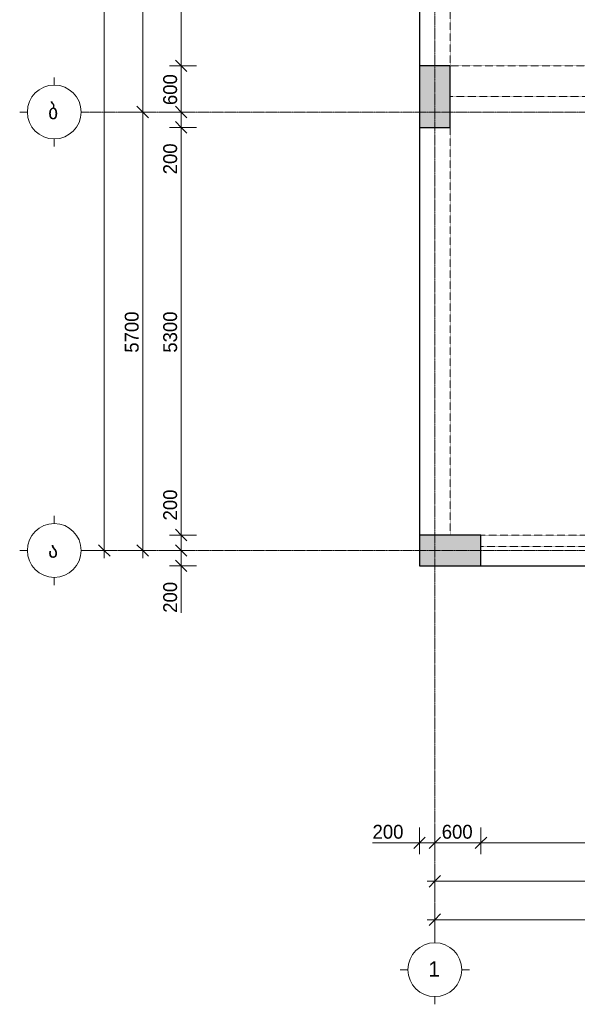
# Model space of a CAD drawing. Header units: millimetres. Extents: x -21500 to 4800, y -5900 to 33113.
# Tile 1 of 8: x -21500 to -14247, y -5900 to 6900. Entities that reach past the tile are written whole.
import ezdxf

# ---------------------------------------------------------------- set-up
doc = ezdxf.new("R2010")
doc.units = ezdxf.units.MM
doc.linetypes.add('StructuralPlan-G00$0$Grid Line', pattern=[22.225, 12.7, -3.175, 3.175, -3.175])
doc.linetypes.add('StructuralPlan-G00$0$Hidden 1_5', pattern=[2.2, 1.5, -0.7])
for name, color, linetype, lineweight in [('S - LINE', 7, 'Continuous', 20), ('StructuralPlan-G00$0$A-010-D_DIM', 7, 'Continuous', 5), ('StructuralPlan-G00$0$A-010-D_DIM-100', 7, 'Continuous', 5), ('StructuralPlan-G00$0$A-200-MH_WALL', 7, 'StructuralPlan-G00$0$Hidden 1_5', 5), ('StructuralPlan-G00$0$A-230-M_FLOOR', 7, 'Continuous', 30), ('StructuralPlan-G00$0$S-280-M_COLUMN', 7, 'Continuous', 30), ('StructuralPlan-G00$0$S-280-M_COLUMN main', 7, 'Continuous', 30), ('StructuralPlan-G00$0$S-280-M_STRUCT_FRAME 4', 7, 'StructuralPlan-G00$0$Hidden 1_5', 5), ('StructuralPlan-G00$0$Z-030-M_GRID', 7, 'Continuous', 5), ('StructuralPlan-G00$0$Z-033_T_GRIDREF', 7, 'Continuous', 5)]:
    doc.layers.add(name, color=color, linetype=linetype, lineweight=lineweight)
doc.styles.add('StructuralPlan-G00$0$Cubicon', font='Cubicon.ttf', dxfattribs={"height": 200})
doc.styles.add('StructuralPlan-G00$0$Cubicon_1', font='Cubicon.ttf', dxfattribs={"height": 200})
doc.styles.add('StructuralPlan-G00$0$Cubicon_2', font='Cubicon.ttf', dxfattribs={"height": 180})
doc.dimstyles.new('StructuralPlan-G00$0$CUB_DIM_1_8', dxfattribs={"dimscale": 304.8, "dimtxt": 181.601257, "dimasz": 0.492126, "dimexe": 0.492126, "dimexo": 0.0625, "dimgap": 0, "dimtad": 1, "dimdec": 0, "dimzin": 0, "dimdsep": 46, "dimtxsty": 'StructuralPlan-G00$0$Cubicon_2', "dimblk1": 'StructuralPlan-G00$0$_Oblique', "dimblk2": 'StructuralPlan-G00$0$_Oblique', "dimsah": 1, "dimcen": 0.09, "dimdle": 0.328084, "dimazin": 0, "dimtfac": 1, "dimtdec": 4, "dimtix": 1, "dimtmove": 0, "dimatfit": 3, "dimfxl": 0.656168, "dimfxlon": 1, "dimtvp": 1, "dimtolj": 1, "dimtzin": 0, "dimarcsym": 2})
doc.dimstyles.new('StructuralPlan-G00$0$CUB_DIM_1_8_1', dxfattribs={"dimscale": 304.8, "dimtxt": 181.601257, "dimasz": 0.492126, "dimexe": 0.492126, "dimexo": 0.0625, "dimgap": 0, "dimtad": 1, "dimdec": 0, "dimzin": 0, "dimdsep": 46, "dimtxsty": 'StructuralPlan-G00$0$Cubicon_2', "dimblk1": 'StructuralPlan-G00$0$_Oblique', "dimblk2": 'StructuralPlan-G00$0$_Oblique', "dimsah": 1, "dimcen": 0.09, "dimdle": 0.328084, "dimazin": 0, "dimtfac": 1, "dimtdec": 4, "dimtix": 1, "dimtmove": 1, "dimatfit": 3, "dimfxl": 0.656168, "dimfxlon": 1, "dimtvp": 1, "dimtolj": 1, "dimtzin": 0, "dimarcsym": 2})

# ---------------------------------------------------------------- blocks, each defined once
blk = doc.blocks.new('StructuralPlan-G00$0$Grid - 00_CUB_ღერძის თავი-752507-G00')
at = {"layer": 'StructuralPlan-G00$0$Z-033_T_GRIDREF'}
for p, q in [((0, 3.5), (0, 4.5)), ((-3.5, 0), (-4.5, 0)), ((3.5, 0), (4.5, 0)), ((0, -3.5), (0, -4.5))]:
    blk.add_line(p, q, dxfattribs=at)
blk.add_circle((0, 0), 3.5, dxfattribs=at)
blk = doc.blocks.new('StructuralPlan-G00$0$DIMBLOCK1-G00')
at = {"layer": 'StructuralPlan-G00$0$A-010-D_DIM-100', "transparency": 16777216}
for p, q in [((-16100, -4800), (-16100, -4600)), ((-600, -4800), (-600, -4600)), ((-16100, -4800), (-16025, -4725)), ((-600, -4800), (-525, -4725)), ((-16200, -4800), (-500, -4800)), ((-16100, -4800), (-16175, -4875)), ((-16100, -4800), (-16100, -4950)), ((-600, -4800), (-675, -4875)), ((-600, -4800), (-600, -4950))]:
    blk.add_line(p, q, dxfattribs=at)
at = {"layer": 'StructuralPlan-G00$0$A-010-D_DIM-100', "color": 0, "transparency": 16777216, "insert": (-8699, -4567), "char_height": 180, "width": 838.16, "attachment_point": 1, "line_spacing_factor": 0.931288, "style": 'StructuralPlan-G00$0$Cubicon_2'}
blk.add_mtext('15500', dxfattribs=at)
blk = doc.blocks.new('StructuralPlan-G00$0$_Oblique')
at = {"color": 0, "linetype": 'ByBlock', "lineweight": -2}
blk.add_line((-0.5, -0.5), (0.5, 0.5), dxfattribs=at)
blk = doc.blocks.new('StructuralPlan-G00$0$DIMBLOCK2-G00')
at = {"layer": 'StructuralPlan-G00$0$A-010-D_DIM-100', "transparency": 16777216}
for p, q in [((-16100, -4300), (-16100, -4100)), ((-10050, -4300), (-10050, -4100)), ((-16200, -4300), (-10050, -4300)), ((-16100, -4300), (-16175, -4375)), ((-16100, -4300), (-16025, -4225)), ((-16100, -4300), (-16100, -4450)), ((-10050, -4300), (-10125, -4375)), ((-10050, -4300), (-9975, -4225)), ((-10050, -4300), (-10050, -4450))]:
    blk.add_line(p, q, dxfattribs=at)
at = {"layer": 'StructuralPlan-G00$0$A-010-D_DIM-100', "color": 0, "transparency": 16777216, "insert": (-13354, -4067), "char_height": 180, "width": 670.53, "attachment_point": 1, "line_spacing_factor": 0.931288, "style": 'StructuralPlan-G00$0$Cubicon_2'}
blk.add_mtext('6050', dxfattribs=at)
blk = doc.blocks.new('StructuralPlan-G00$0$DIMBLOCK5-G00')
at = {"layer": 'StructuralPlan-G00$0$A-010-D_DIM-100', "transparency": 16777216}
for p, q in [((-16300, -3800), (-16300, -3600)), ((-16100, -3800), (-16100, -3600)), ((-16910, -3800), (-16390, -3800)), ((-16400, -3800), (-16100, -3800)), ((-16390, -3800), (-16200, -3800)), ((-16300, -3800), (-16375, -3875)), ((-16300, -3800), (-16225, -3725)), ((-16300, -3800), (-16300, -3950)), ((-16100, -3800), (-16175, -3875)), ((-16100, -3800), (-16025, -3725)), ((-16100, -3800), (-16100, -3950))]:
    blk.add_line(p, q, dxfattribs=at)
at = {"layer": 'StructuralPlan-G00$0$A-010-D_DIM-100', "color": 0, "transparency": 16777216, "insert": (-16910, -3567), "char_height": 180, "width": 502.9, "attachment_point": 1, "line_spacing_factor": 0.931288, "style": 'StructuralPlan-G00$0$Cubicon_2'}
blk.add_mtext('200', dxfattribs=at)
blk = doc.blocks.new('StructuralPlan-G00$0$DIMBLOCK6-G00')
at = {"layer": 'StructuralPlan-G00$0$A-010-D_DIM-100', "transparency": 16777216}
for p, q in [((-16100, -3800), (-16100, -3600)), ((-15500, -3800), (-15500, -3600)), ((-16100, -3800), (-16175, -3875)), ((-16100, -3800), (-16025, -3725)), ((-16100, -3800), (-15500, -3800)), ((-16100, -3800), (-16100, -3950)), ((-15500, -3800), (-15575, -3875)), ((-15500, -3800), (-15425, -3725)), ((-15500, -3800), (-15500, -3950))]:
    blk.add_line(p, q, dxfattribs=at)
at = {"layer": 'StructuralPlan-G00$0$A-010-D_DIM-100', "color": 0, "transparency": 16777216, "insert": (-16010, -3567), "char_height": 180, "width": 502.9, "attachment_point": 1, "line_spacing_factor": 0.931288, "style": 'StructuralPlan-G00$0$Cubicon_2'}
blk.add_mtext('600', dxfattribs=at)
blk = doc.blocks.new('StructuralPlan-G00$0$DIMBLOCK7-G00')
at = {"layer": 'StructuralPlan-G00$0$A-010-D_DIM-100', "transparency": 16777216}
for p, q in [((-15500, -3800), (-15500, -3600)), ((-10650, -3800), (-10650, -3600)), ((-15500, -3800), (-15575, -3875)), ((-15500, -3800), (-15425, -3725)), ((-15500, -3800), (-10650, -3800)), ((-15500, -3800), (-15500, -3950)), ((-10650, -3800), (-10725, -3875)), ((-10650, -3800), (-10575, -3725)), ((-10650, -3800), (-10650, -3950))]:
    blk.add_line(p, q, dxfattribs=at)
at = {"layer": 'StructuralPlan-G00$0$A-010-D_DIM-100', "color": 0, "transparency": 16777216, "insert": (-13354, -3567), "char_height": 180, "width": 670.53, "attachment_point": 1, "line_spacing_factor": 0.931288, "style": 'StructuralPlan-G00$0$Cubicon_2'}
blk.add_mtext('4850', dxfattribs=at)
blk = doc.blocks.new('StructuralPlan-G00$0$DIMBLOCK31-G00')
at = {"layer": 'StructuralPlan-G00$0$A-010-D_DIM-100', "transparency": 16777216}
for p, q in [((-20400, 17400), (-20475, 17475)), ((-20400, -100), (-20400, 17500)), ((-20400, 17400), (-20600, 17400)), ((-20400, 17400), (-20325, 17325)), ((-20400, 17400), (-20250, 17400)), ((-20400, 0), (-20475, 75)), ((-20400, 0), (-20600, 0)), ((-20400, 0), (-20325, -75)), ((-20400, 0), (-20250, 0))]:
    blk.add_line(p, q, dxfattribs=at)
at = {"layer": 'StructuralPlan-G00$0$A-010-D_DIM-100', "color": 0, "transparency": 16777216, "insert": (-20633, 8351), "char_height": 180, "width": 838.16, "attachment_point": 1, "rotation": 90, "line_spacing_factor": 0.931288, "style": 'StructuralPlan-G00$0$Cubicon_2'}
blk.add_mtext('17400', dxfattribs=at)
blk = doc.blocks.new('StructuralPlan-G00$0$DIMBLOCK32-G00')
at = {"layer": 'StructuralPlan-G00$0$A-010-D_DIM-100', "transparency": 16777216}
for p, q in [((-19900, 5700), (-19975, 5775)), ((-19900, 5700), (-20100, 5700)), ((-19900, -100), (-19900, 5700)), ((-19900, 5700), (-19825, 5625)), ((-19900, 5700), (-19750, 5700)), ((-19900, 0), (-19975, 75)), ((-19900, 0), (-20100, 0)), ((-19900, 0), (-19825, -75)), ((-19900, 0), (-19750, 0))]:
    blk.add_line(p, q, dxfattribs=at)
at = {"layer": 'StructuralPlan-G00$0$A-010-D_DIM-100', "color": 0, "transparency": 16777216, "insert": (-20133, 2571), "char_height": 180, "width": 670.53, "attachment_point": 1, "rotation": 90, "line_spacing_factor": 0.931288, "style": 'StructuralPlan-G00$0$Cubicon_2'}
blk.add_mtext('5700', dxfattribs=at)
blk = doc.blocks.new('StructuralPlan-G00$0$DIMBLOCK33-G00')
at = {"layer": 'StructuralPlan-G00$0$A-010-D_DIM-100', "transparency": 16777216}
for p, q in [((-19900, 11700), (-20100, 11700)), ((-19900, 11700), (-19975, 11775)), ((-19900, 5700), (-19900, 11700)), ((-19900, 11700), (-19825, 11625)), ((-19900, 11700), (-19750, 11700)), ((-19900, 5700), (-19975, 5775)), ((-19900, 5700), (-20100, 5700)), ((-19900, 5700), (-19825, 5625)), ((-19900, 5700), (-19750, 5700))]:
    blk.add_line(p, q, dxfattribs=at)
at = {"layer": 'StructuralPlan-G00$0$A-010-D_DIM-100', "color": 0, "transparency": 16777216, "insert": (-20133, 8421), "char_height": 180, "width": 670.53, "attachment_point": 1, "rotation": 90, "line_spacing_factor": 0.931288, "style": 'StructuralPlan-G00$0$Cubicon_2'}
blk.add_mtext('6000', dxfattribs=at)
blk = doc.blocks.new('StructuralPlan-G00$0$DIMBLOCK35-G00')
at = {"layer": 'StructuralPlan-G00$0$A-010-D_DIM-100', "transparency": 16777216}
for p, q in [((-19400, 0), (-19475, 75)), ((-19400, 0), (-19600, 0)), ((-19400, -200), (-19475, -125)), ((-19400, -300), (-19400, 0)), ((-19400, 0), (-19325, -75)), ((-19400, 0), (-19250, 0)), ((-19400, -290), (-19400, -100)), ((-19400, -200), (-19550, -200)), ((-19400, -200), (-19325, -275)), ((-19400, -200), (-19200, -200)), ((-19400, -810), (-19400, -290))]:
    blk.add_line(p, q, dxfattribs=at)
at = {"layer": 'StructuralPlan-G00$0$A-010-D_DIM-100', "color": 0, "transparency": 16777216, "insert": (-19633, -810), "char_height": 180, "width": 502.9, "attachment_point": 1, "rotation": 90, "line_spacing_factor": 0.931288, "style": 'StructuralPlan-G00$0$Cubicon_2'}
blk.add_mtext('200', dxfattribs=at)
blk = doc.blocks.new('StructuralPlan-G00$0$DIMBLOCK36-G00')
at = {"layer": 'StructuralPlan-G00$0$A-010-D_DIM-100', "transparency": 16777216}
for p, q in [((-19400, 810), (-19400, 290)), ((-19400, 200), (-19475, 275)), ((-19400, 290), (-19400, 100)), ((-19400, 200), (-19550, 200)), ((-19400, 0), (-19400, 200)), ((-19400, 200), (-19325, 125)), ((-19400, 200), (-19200, 200)), ((-19400, 0), (-19475, 75)), ((-19400, 0), (-19600, 0)), ((-19400, 0), (-19325, -75)), ((-19400, 0), (-19250, 0))]:
    blk.add_line(p, q, dxfattribs=at)
at = {"layer": 'StructuralPlan-G00$0$A-010-D_DIM-100', "color": 0, "transparency": 16777216, "insert": (-19633, 390), "char_height": 180, "width": 502.9, "attachment_point": 1, "rotation": 90, "line_spacing_factor": 0.931288, "style": 'StructuralPlan-G00$0$Cubicon_2'}
blk.add_mtext('200', dxfattribs=at)
blk = doc.blocks.new('StructuralPlan-G00$0$DIMBLOCK37-G00')
at = {"layer": 'StructuralPlan-G00$0$A-010-D_DIM-100', "transparency": 16777216}
for p, q in [((-19400, 5500), (-19475, 5575)), ((-19400, 5500), (-19550, 5500)), ((-19400, 200), (-19400, 5500)), ((-19400, 5500), (-19325, 5425)), ((-19400, 5500), (-19200, 5500)), ((-19400, 200), (-19475, 275)), ((-19400, 200), (-19550, 200)), ((-19400, 200), (-19325, 125)), ((-19400, 200), (-19200, 200))]:
    blk.add_line(p, q, dxfattribs=at)
at = {"layer": 'StructuralPlan-G00$0$A-010-D_DIM-100', "color": 0, "transparency": 16777216, "insert": (-19633, 2571), "char_height": 180, "width": 670.53, "attachment_point": 1, "rotation": 90, "line_spacing_factor": 0.931288, "style": 'StructuralPlan-G00$0$Cubicon_2'}
blk.add_mtext('5300', dxfattribs=at)
blk = doc.blocks.new('StructuralPlan-G00$0$DIMBLOCK38-G00')
at = {"layer": 'StructuralPlan-G00$0$A-010-D_DIM-100', "transparency": 16777216}
for p, q in [((-19400, 5700), (-19475, 5775)), ((-19400, 5700), (-19600, 5700)), ((-19400, 5500), (-19400, 5700)), ((-19400, 5700), (-19325, 5625)), ((-19400, 5700), (-19250, 5700)), ((-19400, 5500), (-19475, 5575)), ((-19400, 5410), (-19400, 5600)), ((-19400, 5500), (-19550, 5500)), ((-19400, 5500), (-19325, 5425)), ((-19400, 5500), (-19200, 5500)), ((-19400, 4890), (-19400, 5410))]:
    blk.add_line(p, q, dxfattribs=at)
at = {"layer": 'StructuralPlan-G00$0$A-010-D_DIM-100', "color": 0, "transparency": 16777216, "insert": (-19633, 4890), "char_height": 180, "width": 502.9, "attachment_point": 1, "rotation": 90, "line_spacing_factor": 0.931288, "style": 'StructuralPlan-G00$0$Cubicon_2'}
blk.add_mtext('200', dxfattribs=at)
blk = doc.blocks.new('StructuralPlan-G00$0$DIMBLOCK39-G00')
at = {"layer": 'StructuralPlan-G00$0$A-010-D_DIM-100', "transparency": 16777216}
for p, q in [((-19400, 6300), (-19550, 6300)), ((-19400, 6300), (-19475, 6375)), ((-19400, 5700), (-19400, 6300)), ((-19400, 6300), (-19325, 6225)), ((-19400, 6300), (-19200, 6300)), ((-19400, 5700), (-19475, 5775)), ((-19400, 5700), (-19600, 5700)), ((-19400, 5700), (-19325, 5625)), ((-19400, 5700), (-19250, 5700))]:
    blk.add_line(p, q, dxfattribs=at)
at = {"layer": 'StructuralPlan-G00$0$A-010-D_DIM-100', "color": 0, "transparency": 16777216, "insert": (-19633, 5790), "char_height": 180, "width": 502.9, "attachment_point": 1, "rotation": 90, "line_spacing_factor": 0.931288, "style": 'StructuralPlan-G00$0$Cubicon_2'}
blk.add_mtext('600', dxfattribs=at)
blk = doc.blocks.new('StructuralPlan-G00$0$DIMBLOCK40-G00')
at = {"layer": 'StructuralPlan-G00$0$A-010-D_DIM-100', "transparency": 16777216}
for p, q in [((-19400, 11100), (-19475, 11175)), ((-19400, 11100), (-19550, 11100)), ((-19400, 6300), (-19400, 11100)), ((-19400, 11100), (-19325, 11025)), ((-19400, 11100), (-19200, 11100)), ((-19400, 6300), (-19550, 6300)), ((-19400, 6300), (-19475, 6375)), ((-19400, 6300), (-19325, 6225)), ((-19400, 6300), (-19200, 6300))]:
    blk.add_line(p, q, dxfattribs=at)
at = {"layer": 'StructuralPlan-G00$0$A-010-D_DIM-100', "color": 0, "transparency": 16777216, "insert": (-19633, 8421), "char_height": 180, "width": 670.53, "attachment_point": 1, "rotation": 90, "line_spacing_factor": 0.931288, "style": 'StructuralPlan-G00$0$Cubicon_2'}
blk.add_mtext('4800', dxfattribs=at)
blk = doc.blocks.new('StructuralPlan-G00')
at = {"layer": 'StructuralPlan-G00$0$S-280-M_COLUMN main', "true_color": 0xa4a4a4}
for points in [[(-15900, 5500), (-15900, 6300), (-16300, 6300), (-16300, 5500)], [(-15500, -200), (-15500, 200), (-16300, 200), (-16300, -200), (-15582.5, -200)]]:
    blk.add_hatch(color=253, dxfattribs=at).paths.add_polyline_path(points)
at = {"layer": 'StructuralPlan-G00$0$A-200-MH_WALL'}
blk.add_line((-15500, 50), (-10650, 50), dxfattribs=at)
at = {"layer": 'StructuralPlan-G00$0$A-230-M_FLOOR'}
for p, q in [((-16300, 11100), (-16300, 6300)), ((-16300, 5500), (-16300, 200)), ((-15500, -200), (-10650, -200))]:
    blk.add_line(p, q, dxfattribs=at)
at = {"layer": 'StructuralPlan-G00$0$S-280-M_COLUMN'}
for p, q in [((-16300, 6300), (-16300, 5500)), ((-15900, 6300), (-16300, 6300)), ((-15900, 5500), (-15900, 6300)), ((-16300, 5500), (-15900, 5500)), ((-15500, 200), (-16300, 200)), ((-16300, 200), (-16300, -200)), ((-15500, -200), (-15500, 200)), ((-16300, -200), (-15500, -200))]:
    blk.add_line(p, q, dxfattribs=at)
at = {"layer": 'StructuralPlan-G00$0$S-280-M_STRUCT_FRAME 4'}
for p, q in [((-15900, 11100), (-15900, 6300)), ((-15900, 6300), (-10250, 6300)), ((-10250, 5900), (-15900, 5900)), ((-15900, 5500), (-15900, 200)), ((-10650, 200), (-15500, 200))]:
    blk.add_line(p, q, dxfattribs=at)
at = {"layer": 'StructuralPlan-G00$0$Z-030-M_GRID', "linetype": 'StructuralPlan-G00$0$Grid Line'}
for p, q in [((-16100, 22400), (-16100, -5000)), ((3900, 5700), (-20600, 5700)), ((3900, 0), (-20600, 0))]:
    blk.add_line(p, q, dxfattribs=at)
at = {"layer": 'StructuralPlan-G00$0$Z-033_T_GRIDREF', "xscale": 99.99999999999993, "yscale": 99.99999999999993, "zscale": 99.99999999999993}
for p, rotation in [((-21050, 5700), 89.99999999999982), ((-21050, 0), 89.99999999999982), ((-16100, -5450), 180)]:
    blk.add_blockref('StructuralPlan-G00$0$Grid - 00_CUB_ღერძის თავი-752507-G00', p, dxfattribs=dict(at, rotation=rotation))
at = {"layer": 'StructuralPlan-G00$0$Z-033_T_GRIDREF', "char_height": 200, "width": 192.405, "attachment_point": 1}
for s, insert, style in [('\\fCubicon|b0|i0|c254|p2|;ბ', (-21129.9, 5807.1), 'StructuralPlan-G00$0$Cubicon'), ('\\fCubicon|b0|i0|c254|p2|;ა', (-21129.9, 107.1), 'StructuralPlan-G00$0$Cubicon'), ('\\fCubicon|b0|i0|c204|p2|;1', (-16182.4, -5340.2), 'StructuralPlan-G00$0$Cubicon_1')]:
    blk.add_mtext(s, dxfattribs=dict(at, insert=insert, style=style))
at = {"layer": 'StructuralPlan-G00$0$A-010-D_DIM'}
for base, p1, p2, override, picture, middle in [((-20400, 17400), (-20600, 0), (-20600, 17400), {"dimpost": '<>', "dimfxl": 17399.999996}, 'StructuralPlan-G00$0$DIMBLOCK31-G00', (-20491.8, 8700)), ((-19900, 11700), (-20100, 5700), (-20100, 11700), {"dimpost": '<>', "dimfxl": 6000}, 'StructuralPlan-G00$0$DIMBLOCK33-G00', (-19991.8, 8700)), ((-19400, 11100), (-19200, 6300), (-19200, 11100), {"dimpost": '<>', "dimfxl": 4799.999917}, 'StructuralPlan-G00$0$DIMBLOCK40-G00', (-19491.8, 8700)), ((-19400, 6300), (-19600, 5700), (-19200, 6300), {"dimpost": '<>', "dimfxl": 721.110255}, 'StructuralPlan-G00$0$DIMBLOCK39-G00', (-19491.8, 6000)), ((-19900, 5700), (-20100, 0), (-20100, 5700), {"dimpost": '<>', "dimfxl": 5700.000079}, 'StructuralPlan-G00$0$DIMBLOCK32-G00', (-19991.8, 2850)), ((-19400, 5500), (-19200, 200), (-19200, 5500), {"dimpost": '<>', "dimfxl": 5300.000079}, 'StructuralPlan-G00$0$DIMBLOCK37-G00', (-19491.9, 2850))]:
    dim = blk.add_linear_dim(base=base, p1=p1, p2=p2, angle=90, dimstyle='StructuralPlan-G00$0$CUB_DIM_1_8', override=override, dxfattribs=at)
    dim.commit()
    dim.dimension.update_dxf_attribs({"geometry": picture, "text_midpoint": middle})
for base, p1, p2, picture, middle in [((-19400, 5700), (-19200, 5500), (-19600, 5700), 'StructuralPlan-G00$0$DIMBLOCK38-G00', (-19513.1, 5141.9)), ((-19400, 200), (-19600, 0), (-19200, 200), 'StructuralPlan-G00$0$DIMBLOCK36-G00', (-19513.1, 641.9)), ((-19400, 0), (-19200, -200), (-19600, 0), 'StructuralPlan-G00$0$DIMBLOCK35-G00', (-19513.1, -558.1))]:
    dim = blk.add_linear_dim(base=base, p1=p1, p2=p2, angle=90, dimstyle='StructuralPlan-G00$0$CUB_DIM_1_8_1', override={"dimpost": '<>', "dimfxl": 447.213595}, dxfattribs=at)
    dim.commit()
    dim.dimension.update_dxf_attribs({"geometry": picture, "text_midpoint": middle, "dimtype": 128, "text_rotation": 90})
dim = blk.add_linear_dim(base=(-16100, -3800), p1=(-16300, -3600), p2=(-16100, -3600), dimstyle='StructuralPlan-G00$0$CUB_DIM_1_8_1', override={"dimpost": '<>', "dimfxl": 200}, dxfattribs=at)
dim.commit()
dim.dimension.update_dxf_attribs({"geometry": 'StructuralPlan-G00$0$DIMBLOCK5-G00', "text_midpoint": (-16658.1, -3686.9), "dimtype": 128})
for base, p1, p2, override, picture, middle in [((-15500, -3800), (-16100, -3600), (-15500, -3600), {"dimpost": '<>', "dimfxl": 600}, 'StructuralPlan-G00$0$DIMBLOCK6-G00', (-15800, -3708.2)), ((-10650, -3800), (-15500, -3600), (-10650, -3600), {"dimpost": '<>', "dimfxl": 4850.000053}, 'StructuralPlan-G00$0$DIMBLOCK7-G00', (-13075, -3708.2)), ((-10050, -4300), (-16100, -4100), (-10050, -4100), {"dimpost": '<>', "dimfxl": 6050.000053}, 'StructuralPlan-G00$0$DIMBLOCK2-G00', (-13075, -4208.2)), ((-600, -4800), (-16100, -4600), (-600, -4600), {"dimpost": '<>', "dimfxl": 15500}, 'StructuralPlan-G00$0$DIMBLOCK1-G00', (-8350, -4708.2))]:
    dim = blk.add_linear_dim(base=base, p1=p1, p2=p2, dimstyle='StructuralPlan-G00$0$CUB_DIM_1_8', override=override, dxfattribs=at)
    dim.commit()
    dim.dimension.update_dxf_attribs({"geometry": picture, "text_midpoint": middle})

msp = doc.modelspace()

# ---------------------------------------------------------------- block references
at = {"layer": 'S - LINE'}
msp.add_blockref('StructuralPlan-G00', (0, 0), dxfattribs=at)

doc.saveas('drawing.dxf')
